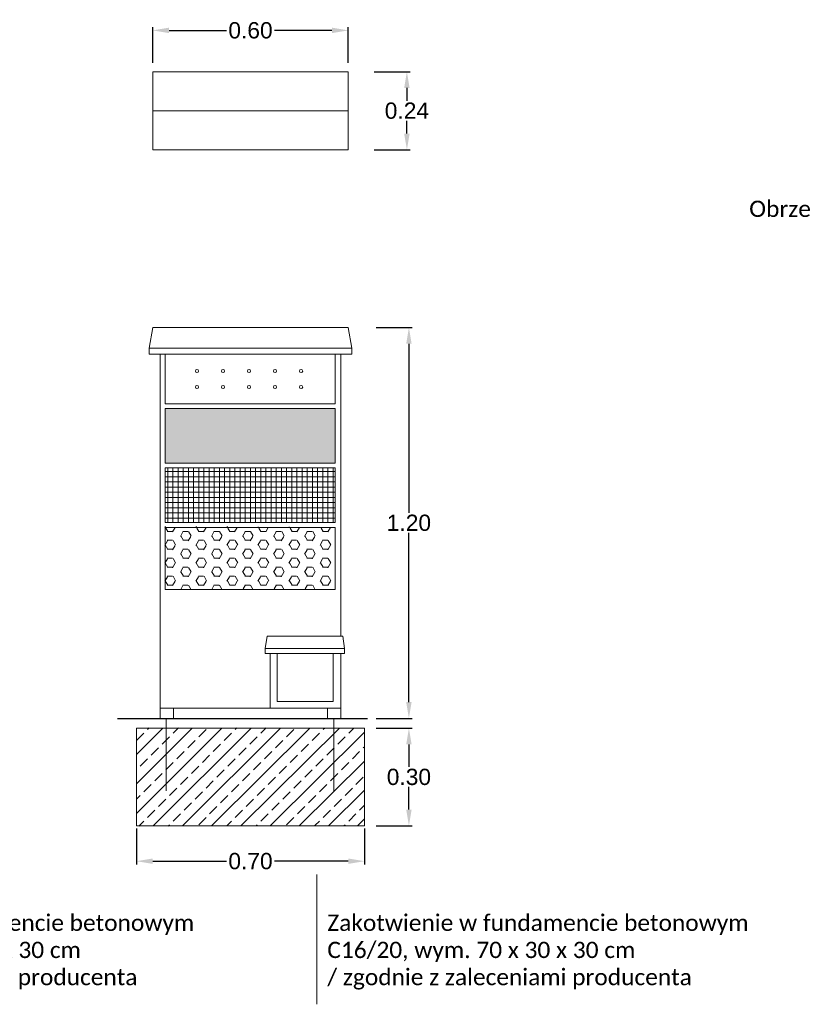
# Model space of a CAD drawing. Header units: metres. Extents: x 5507784 to 5508297, y 5948658 to 5948992.
# Tile 37 of 98: x 5507989.09 to 5507991.49, y 5948923.85 to 5948926.87. Entities that reach past the tile are written whole.
import ezdxf

# ---------------------------------------------------------------- set-up
doc = ezdxf.new("R2010")
doc.units = ezdxf.units.M
doc.layers.add('02 rysunki_tech', color=7, linetype='CONTINUOUS', lineweight=5, true_color=0x000000)
doc.layers.add('3_mala_arch', color=18, linetype='CONTINUOUS', lineweight=5)
doc.styles.get("Standard").update_dxf_attribs({"font": 'arial.ttf'})
doc.dimstyles.new('standard 20', dxfattribs={"dimtxt": 0.05, "dimasz": 0.05, "dimexe": 0.01, "dimexo": 0.001, "dimgap": 0.005, "dimtad": 0, "dimtih": 1, "dimtoh": 1, "dimzin": 0, "dimdsep": 46, "dimtxsty": 'Standard', "dimcen": 0.005, "dimclrd": 251, "dimclre": 251, "dimclrt": 251, "dimadec": 0, "dimazin": 0, "dimtfac": 1, "dimtofl": 0, "dimtmove": 0, "dimatfit": 3, "dimfxl": 0.1, "dimfxlon": 1, "dimtfill": 1, "dimtolj": 1, "dimtzin": 0, "dimarcsym": 0})

# ---------------------------------------------------------------- blocks, each defined once
blk = doc.blocks.new('*D121')
at = {"layer": '02 rysunki_tech', "color": 251, "linetype": 'Continuous', "lineweight": -2, "transparency": 16777216}
for p, q in [((5507989.443440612, 5948924.385565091), (5507989.443440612, 5948924.275565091)), ((5507990.143440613, 5948924.385565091), (5507990.143440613, 5948924.275565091)), ((5507989.493440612, 5948924.28556509), (5507989.72358727, 5948924.28556509)), ((5507990.093440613, 5948924.28556509), (5507989.863293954, 5948924.28556509))]:
    blk.add_line(p, q, dxfattribs=at)
at = {"layer": '02 rysunki_tech', "color": 251, "linetype": 'Continuous', "transparency": 16777216}
for points in [[(5507989.493440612, 5948924.293898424), (5507989.493440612, 5948924.277231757), (5507989.443440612, 5948924.28556509)], [(5507990.093440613, 5948924.293898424), (5507990.093440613, 5948924.277231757), (5507990.143440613, 5948924.28556509)]]:
    blk.add_solid(points, dxfattribs=at)
at = {"layer": '02 rysunki_tech', "color": 251, "linetype": 'Continuous', "transparency": 16777216, "insert": (5507989.793440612, 5948924.28556509), "char_height": 0.05, "attachment_point": 5, "bg_fill": 3, "box_fill_scale": 1.1, "bg_fill_color": 256, "bg_fill_true_color": 13158600, "bg_fill_transparency": 0}
blk.add_mtext('\\A1;0.70', dxfattribs=at)
blk = doc.blocks.new('*D122')
at = {"layer": '02 rysunki_tech', "color": 251, "linetype": 'Continuous', "lineweight": -2, "transparency": 16777216}
for p, q in [((5507990.179523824, 5948924.694134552), (5507990.289523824, 5948924.694134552)), ((5507990.279523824, 5948924.644134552), (5507990.279523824, 5948924.574680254)), ((5507990.279523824, 5948924.444134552), (5507990.279523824, 5948924.513588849)), ((5507990.179523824, 5948924.394134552), (5507990.289523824, 5948924.394134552))]:
    blk.add_line(p, q, dxfattribs=at)
at = {"layer": '02 rysunki_tech', "color": 251, "linetype": 'Continuous', "transparency": 16777216}
for points in [[(5507990.271190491, 5948924.644134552), (5507990.287857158, 5948924.644134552), (5507990.279523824, 5948924.694134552)], [(5507990.271190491, 5948924.444134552), (5507990.287857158, 5948924.444134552), (5507990.279523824, 5948924.394134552)]]:
    blk.add_solid(points, dxfattribs=at)
at = {"layer": '02 rysunki_tech', "color": 251, "linetype": 'Continuous', "transparency": 16777216, "insert": (5507990.279523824, 5948924.54413455), "char_height": 0.05, "attachment_point": 5, "bg_fill": 3, "box_fill_scale": 1.1, "bg_fill_color": 256, "bg_fill_true_color": 13158600, "bg_fill_transparency": 0}
blk.add_mtext('\\A1;0.30', dxfattribs=at)
blk = doc.blocks.new('*D127')
at = {"layer": '02 rysunki_tech', "color": 251, "linetype": 'Continuous', "lineweight": -2, "transparency": 16777216}
for p, q in [((5507989.493440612, 5948926.736092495), (5507989.493440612, 5948926.846092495)), ((5507989.543440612, 5948926.836092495), (5507989.72358727, 5948926.836092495)), ((5507990.043440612, 5948926.836092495), (5507989.863293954, 5948926.836092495)), ((5507990.093440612, 5948926.736092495), (5507990.093440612, 5948926.846092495))]:
    blk.add_line(p, q, dxfattribs=at)
at = {"layer": '02 rysunki_tech', "color": 251, "linetype": 'Continuous', "transparency": 16777216}
for points in [[(5507989.543440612, 5948926.844425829), (5507989.543440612, 5948926.827759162), (5507989.493440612, 5948926.836092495)], [(5507990.043440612, 5948926.844425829), (5507990.043440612, 5948926.827759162), (5507990.093440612, 5948926.836092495)]]:
    blk.add_solid(points, dxfattribs=at)
at = {"layer": '02 rysunki_tech', "color": 251, "linetype": 'Continuous', "transparency": 16777216, "insert": (5507989.793440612, 5948926.836092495), "char_height": 0.05, "attachment_point": 5, "bg_fill": 3, "box_fill_scale": 1.1, "bg_fill_color": 256, "bg_fill_true_color": 13158600, "bg_fill_transparency": 0}
blk.add_mtext('\\A1;0.60', dxfattribs=at)
blk = doc.blocks.new('*D128')
at = {"layer": '02 rysunki_tech', "color": 251, "linetype": 'Continuous', "lineweight": -2, "transparency": 16777216}
for p, q in [((5507990.17333318, 5948926.709310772), (5507990.28333318, 5948926.709310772)), ((5507990.273333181, 5948926.659310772), (5507990.273333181, 5948926.619839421)), ((5507990.273333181, 5948926.519310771), (5507990.273333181, 5948926.558782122)), ((5507990.17333318, 5948926.469310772), (5507990.28333318, 5948926.469310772))]:
    blk.add_line(p, q, dxfattribs=at)
at = {"layer": '02 rysunki_tech', "color": 251, "linetype": 'Continuous', "transparency": 16777216}
for points in [[(5507990.264999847, 5948926.659310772), (5507990.281666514, 5948926.659310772), (5507990.273333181, 5948926.709310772)], [(5507990.264999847, 5948926.519310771), (5507990.281666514, 5948926.519310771), (5507990.273333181, 5948926.469310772)]]:
    blk.add_solid(points, dxfattribs=at)
at = {"layer": '02 rysunki_tech', "color": 251, "linetype": 'Continuous', "transparency": 16777216, "insert": (5507990.273333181, 5948926.58931077), "char_height": 0.05, "attachment_point": 5, "bg_fill": 3, "box_fill_scale": 1.1, "bg_fill_color": 256, "bg_fill_true_color": 13158600, "bg_fill_transparency": 0}
blk.add_mtext('\\A1;0.24', dxfattribs=at)
blk = doc.blocks.new('*D129')
at = {"layer": '02 rysunki_tech', "color": 251, "linetype": 'Continuous', "lineweight": -2, "transparency": 16777216}
for p, q in [((5507990.179523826, 5948925.924134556), (5507990.289523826, 5948925.924134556)), ((5507990.279523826, 5948925.874134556), (5507990.279523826, 5948925.354663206)), ((5507990.279523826, 5948924.774134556), (5507990.279523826, 5948925.293605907)), ((5507990.179523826, 5948924.724134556), (5507990.289523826, 5948924.724134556))]:
    blk.add_line(p, q, dxfattribs=at)
at = {"layer": '02 rysunki_tech', "color": 251, "linetype": 'Continuous', "transparency": 16777216}
for points in [[(5507990.271190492, 5948925.874134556), (5507990.28785716, 5948925.874134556), (5507990.279523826, 5948925.924134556)], [(5507990.271190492, 5948924.774134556), (5507990.28785716, 5948924.774134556), (5507990.279523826, 5948924.724134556)]]:
    blk.add_solid(points, dxfattribs=at)
at = {"layer": '02 rysunki_tech', "color": 251, "linetype": 'Continuous', "transparency": 16777216, "insert": (5507990.279523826, 5948925.324134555), "char_height": 0.05, "attachment_point": 5, "bg_fill": 3, "box_fill_scale": 1.1, "bg_fill_color": 256, "bg_fill_true_color": 13158600, "bg_fill_transparency": 0}
blk.add_mtext('\\A1;1.20', dxfattribs=at)

msp = doc.modelspace()

# ---------------------------------------------------------------- hatches: boundary and pattern name
at = {"layer": '02 rysunki_tech', "linetype": 'Continuous', "true_color": 0x636466}
h = msp.add_hatch(dxfattribs=at)
h.set_pattern_fill('HEX', color=251, scale=0.001)
h.set_pattern_definition([(0, (3.459246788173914, 5.580355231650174), (0, 0.0054992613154), [0.003175, -0.00635]), (120, (3.459246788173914, 5.580355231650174), (-0.004762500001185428, -0.002749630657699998), [0.003174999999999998, -0.006349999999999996]), (59.99999999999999, (3.462421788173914, 5.580355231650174), (-0.004762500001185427, 0.0027496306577), [0.003175, -0.00635])])
h.paths.add_polyline_path([(5507989.531190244, 5948925.675236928), (5507990.053475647, 5948925.675236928), (5507990.053475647, 5948925.50744369), (5507989.531190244, 5948925.50744369)])
h = msp.add_hatch(dxfattribs=at)
h.set_pattern_fill('ANSI37', color=251, scale=0.005, angle=45)
h.set_pattern_definition([(90, (3.459246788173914, 5.580355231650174), (-0.015875, 0), []), (180, (3.459246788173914, 5.580355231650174), (0, -0.015875), [])])
h.paths.add_polyline_path([(5507989.531190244, 5948925.492679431), (5507990.053475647, 5948925.492679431), (5507990.053475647, 5948925.324886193), (5507989.531190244, 5948925.324886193)])
at = {"layer": '02 rysunki_tech', "linetype": 'Continuous', "true_color": 0x939598}
h = msp.add_hatch(dxfattribs=at)
h.set_pattern_fill('HEX', color=252, scale=0.005)
h.set_pattern_definition([(0, (3.459246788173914, 5.580355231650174), (0, 0.027496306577), [0.015875, -0.03175]), (120, (3.459246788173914, 5.580355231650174), (-0.02381250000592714, -0.01374815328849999), [0.01587499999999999, -0.03174999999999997]), (59.99999999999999, (3.475121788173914, 5.580355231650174), (-0.02381250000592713, 0.0137481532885), [0.015875, -0.03175])])
h.paths.add_polyline_path([(5507989.531190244, 5948925.119943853), (5507990.053475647, 5948925.119943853), (5507990.053475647, 5948925.310121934), (5507989.531190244, 5948925.310121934)])
h = msp.add_hatch(dxfattribs=at)
h.set_pattern_fill('ANSI33', color=252, scale=0.01)
h.set_pattern_definition([(45, (8.924525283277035, -0.3133147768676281), (-0.04490128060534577, 0.04490128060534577), []), (45, (8.969426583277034, -0.3133147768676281), (-0.04490128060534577, 0.04490128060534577), [0.03175, -0.015875])])
h.paths.add_polyline_path([(5507990.143440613, 5948924.69413455), (5507989.443440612, 5948924.69413455), (5507989.443440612, 5948924.394134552), (5507990.143440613, 5948924.394134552)])

# ---------------------------------------------------------------- linework, layer by layer
at = {"layer": '02 rysunki_tech', "linetype": 'Continuous'}
for points in [[(5507989.493440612, 5948926.70931077), (5507990.093440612, 5948926.70931077), (5507990.093440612, 5948926.46931077), (5507989.493440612, 5948926.46931077)], [(5507989.482568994, 5948925.841742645), (5507990.10431223, 5948925.841742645), (5507990.10431223, 5948925.860347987), (5507989.482568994, 5948925.860347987)], [(5507989.531190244, 5948925.841742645), (5507990.053475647, 5948925.841742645), (5507990.053475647, 5948925.690001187), (5507989.531190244, 5948925.690001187)], [(5507989.531190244, 5948925.675236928), (5507990.053475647, 5948925.675236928), (5507990.053475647, 5948925.50744369), (5507989.531190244, 5948925.50744369)], [(5507989.531190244, 5948925.492679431), (5507990.053475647, 5948925.492679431), (5507990.053475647, 5948925.324886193), (5507989.531190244, 5948925.324886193)], [(5507989.531190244, 5948925.119943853), (5507990.053475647, 5948925.119943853), (5507990.053475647, 5948925.310121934), (5507989.531190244, 5948925.310121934)], [(5507989.838700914, 5948924.9387283), (5507990.082365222, 5948924.9387283), (5507990.076605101, 5948924.97615238), (5507989.844461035, 5948924.97615238)], [(5507989.838700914, 5948924.922783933), (5507990.082365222, 5948924.922783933), (5507990.082365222, 5948924.9387283), (5507989.838700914, 5948924.9387283)], [(5507990.047018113, 5948924.775853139), (5507989.875563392, 5948924.775853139), (5507989.875563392, 5948924.922783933), (5507990.047018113, 5948924.922783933)]]:
    msp.add_lwpolyline(points, close=True, dxfattribs=at)
for points in [[(5507989.493440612, 5948926.58931077), (5507990.093440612, 5948926.58931077)], [(5507989.482568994, 5948925.860347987), (5507989.493440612, 5948925.924134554)], [(5507989.493440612, 5948925.924134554), (5507990.093440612, 5948925.924134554)], [(5507990.10431223, 5948925.860347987), (5507990.093440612, 5948925.924134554)], [(5507989.516071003, 5948925.841742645), (5507989.516071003, 5948924.724134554)], [(5507990.070810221, 5948925.841742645), (5507990.070810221, 5948924.97615238)], [(5507989.853389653, 5948924.922783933), (5507989.853389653, 5948924.755115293)], [(5507990.070810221, 5948924.724134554), (5507990.070810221, 5948924.922783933)], [(5507989.516071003, 5948924.755115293), (5507990.070810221, 5948924.755115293)], [(5507989.516071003, 5948924.755115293), (5507989.516071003, 5948924.724134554), (5507989.557456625, 5948924.724134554), (5507989.557456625, 5948924.755115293)], [(5507990.070810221, 5948924.755115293), (5507990.070810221, 5948924.724134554), (5507990.029424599, 5948924.724134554), (5507990.029424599, 5948924.755115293)], [(5507989.535060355, 5948924.72413455), (5507989.535060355, 5948924.502043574)], [(5507990.049453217, 5948924.72413455), (5507990.049453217, 5948924.502043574)]]:
    msp.add_lwpolyline(points, dxfattribs=at)
for centre in [(5507989.62925006, 5948925.790436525), (5507989.709070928, 5948925.790436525), (5507989.788891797, 5948925.790436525), (5507989.868712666, 5948925.790436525), (5507989.948533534, 5948925.790436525), (5507989.62925006, 5948925.741307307), (5507989.709070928, 5948925.741307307), (5507989.788891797, 5948925.741307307), (5507989.868712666, 5948925.741307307), (5507989.948533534, 5948925.741307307)]:
    msp.add_circle(centre, 0.005, dxfattribs=at)
at = {"layer": '3_mala_arch', "color": 252, "linetype": 'Continuous', "lineweight": 30, "true_color": 0x939598}
msp.add_lwpolyline([(5507989.38526431, 5948924.724134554), (5507990.152499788, 5948924.724134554)], dxfattribs=at)

# ---------------------------------------------------------------- texts
at = {"layer": '02 rysunki_tech', "char_height": 0.05, "attachment_point": 1}
for s, insert in [('\\pxi-1.5,l6,qr;{\\fCalibri|b0|i0|c238|p34;Obrzeże z kostki granitowej, \\Pkolor szary, 9/11 cm; \\Pna ławie betonowej \\PC12/15 z oporem}', (5507990.4953402, 5948926.313310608, 10.12)), ('{\\fCalibri|b0|i0|c238|p34;Zakotwienie w fundamencie betonowym\\PC16/20, wym. 30 x 30 x 30 cm \\P/ zgodnie z zaleceniami producenta}', (5507988.328081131, 5948924.121620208, 10.12)), ('{\\fCalibri|b0|i0|c238|p34;Zakotwienie w fundamencie betonowym\\PC16/20, wym. 70 x 30 x 30 cm \\P/ zgodnie z zaleceniami producenta}', (5507990.029211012, 5948924.121620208, 10.12))]:
    msp.add_mtext_dynamic_manual_height_columns(s, width=1.717091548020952, gutter_width=0.015, heights=[0], dxfattribs=dict(at, insert=insert))

# ---------------------------------------------------------------- dimensions: what is measured, and where the dimension line sits
at = {"layer": '02 rysunki_tech', "linetype": 'Continuous'}
dim = msp.add_aligned_dim(p1=(5507990.125937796, 5948926.70931077), p2=(5507990.125937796, 5948926.46931077), distance=0.14739538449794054, dimstyle='standard 20', dxfattribs=at)
dim.commit()
dim.dimension.update_dxf_attribs({"geometry": '*D128', "text_midpoint": (5507990.273333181, 5948926.58931077)})

# ---------------------------------------------------------------- next in the draw order: dimensions: what is measured, and where the dimension line sits
for p1, p2, distance, picture, middle in [((5507989.493440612, 5948926.70931077), (5507990.093440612, 5948926.70931077), 0.12678172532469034, '*D127', (5507989.793440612, 5948926.836092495)), ((5507989.681165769, 5948924.724134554), (5507989.681165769, 5948925.924134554), -0.5983580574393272, '*D129', (5507990.279523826, 5948925.324134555)), ((5507989.443440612, 5948924.39413455), (5507990.143440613, 5948924.39413455), -0.10856945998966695, '*D121', (5507989.793440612, 5948924.28556509))]:
    dim = msp.add_aligned_dim(p1=p1, p2=p2, distance=distance, dimstyle='standard 20', dxfattribs=at)
    dim.commit()
    dim.dimension.update_dxf_attribs({"geometry": picture, "text_midpoint": middle})

# ---------------------------------------------------------------- next in the draw order: linework, layer by layer
at = {"layer": '02 rysunki_tech', "ltscale": 0.1}
msp.add_lwpolyline([(5507989.997379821, 5948923.846279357), (5507989.996855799, 5948924.244316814)], dxfattribs=at)

# ---------------------------------------------------------------- next in the draw order: dimensions: what is measured, and where the dimension line sits
at = {"layer": '02 rysunki_tech', "linetype": 'Continuous'}
dim = msp.add_aligned_dim(p1=(5507990.100770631, 5948924.69413455), p2=(5507990.100770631, 5948924.39413455), distance=0.17875319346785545, dimstyle='standard 20', dxfattribs=at)
dim.commit()
dim.dimension.update_dxf_attribs({"geometry": '*D122', "text_midpoint": (5507990.279523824, 5948924.54413455)})

# ---------------------------------------------------------------- next in the draw order: linework, layer by layer
msp.add_lwpolyline([(5507989.443440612, 5948924.69413455), (5507990.143440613, 5948924.69413455), (5507990.143440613, 5948924.39413455), (5507989.443440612, 5948924.39413455)], close=True, dxfattribs=at)

doc.saveas('drawing.dxf')
